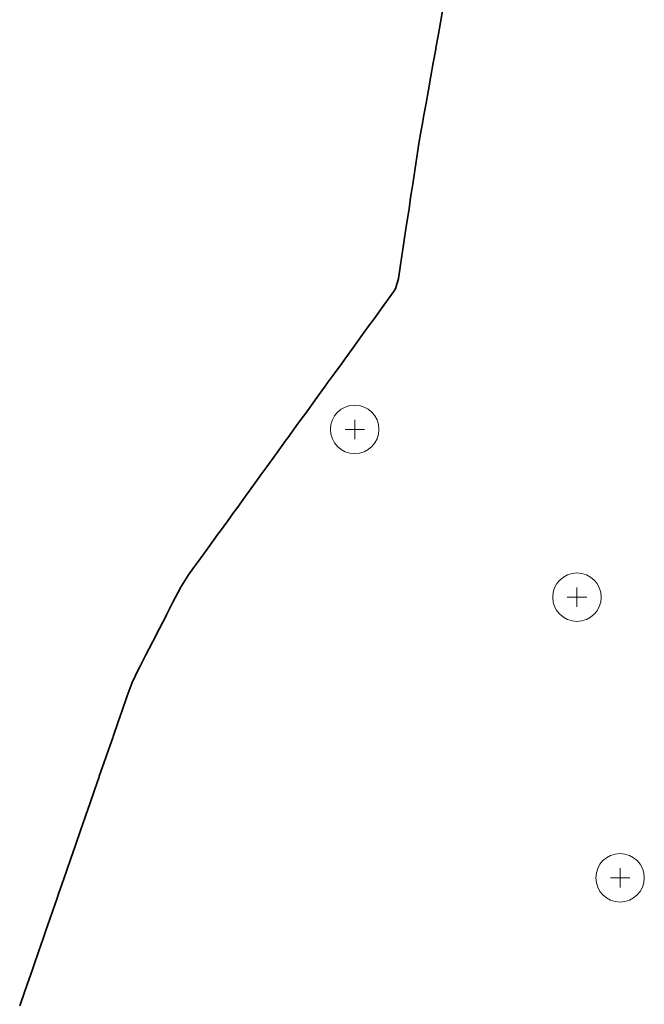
# Model space of a CAD drawing. Header units: metres. Extents: x -6552 to -6384, y 5654608 to 5654799.
# Tile 42 of 68: x -6494 to -6483, y 5654717 to 5654736. Entities that reach past the tile are written whole.
import ezdxf

# ---------------------------------------------------------------- set-up
doc = ezdxf.new("R2010")
doc.units = ezdxf.units.M
doc.header["$LTSCALE"] = 0.5
doc.layers.add('V-TOPO-MAJR', color=34, linetype='Continuous', lineweight=35)
doc.layers.add('V-VEG-TREE', color=94, linetype='Continuous', lineweight=18)

# ---------------------------------------------------------------- blocks, each defined once
blk = doc.blocks.new('VEG-TREE-DECID')
at = {"color": 0, "lineweight": -2}
for p, q in [((-0.6, 0), (0.6, 0)), ((0, -0.6), (0, 0.6))]:
    blk.add_line(p, q, dxfattribs=at)
blk.add_circle((0, 0), 1.5, dxfattribs=at)

msp = doc.modelspace()

# ---------------------------------------------------------------- linework, layer by layer
at = {"layer": 'V-TOPO-MAJR'}
msp.add_lwpolyline([(-6486.497, 5654735.875), (-6486.541, 5654735.625), (-6486.585, 5654735.375), (-6486.625, 5654735.152), (-6486.63, 5654735.125), (-6486.675, 5654734.875), (-6486.719, 5654734.625), (-6486.763, 5654734.375), (-6486.808, 5654734.125), (-6486.853, 5654733.875), (-6486.875, 5654733.75), (-6486.897, 5654733.625), (-6486.942, 5654733.375), (-6486.982, 5654733.125), (-6487.019, 5654732.875), (-6487.056, 5654732.625), (-6487.095, 5654732.375), (-6487.125, 5654732.168), (-6487.131, 5654732.125), (-6487.169, 5654731.875), (-6487.207, 5654731.625), (-6487.244, 5654731.375), (-6487.281, 5654731.125), (-6487.319, 5654730.875), (-6487.375, 5654730.681), (-6487.41, 5654730.625), (-6487.593, 5654730.375), (-6487.625, 5654730.331), (-6487.773, 5654730.125), (-6487.875, 5654729.986), (-6487.955, 5654729.875), (-6488.125, 5654729.639), (-6488.136, 5654729.625), (-6488.319, 5654729.375), (-6488.375, 5654729.297), (-6488.498, 5654729.125), (-6488.625, 5654728.952), (-6488.681, 5654728.875), (-6488.861, 5654728.625), (-6488.875, 5654728.606), (-6489.042, 5654728.375), (-6489.125, 5654728.26), (-6489.224, 5654728.125), (-6489.375, 5654727.914), (-6489.403, 5654727.875), (-6489.586, 5654727.625), (-6489.625, 5654727.572), (-6489.767, 5654727.375), (-6489.875, 5654727.226), (-6489.949, 5654727.125), (-6490.125, 5654726.88), (-6490.129, 5654726.875), (-6490.312, 5654726.625), (-6490.375, 5654726.537), (-6490.491, 5654726.375), (-6490.625, 5654726.192), (-6490.674, 5654726.125), (-6490.854, 5654725.875), (-6490.875, 5654725.846), (-6491.035, 5654725.625), (-6491.125, 5654725.5), (-6491.217, 5654725.375), (-6491.372, 5654725.125), (-6491.375, 5654725.118), (-6491.502, 5654724.875), (-6491.625, 5654724.632), (-6491.628, 5654724.625), (-6491.759, 5654724.375), (-6491.875, 5654724.145), (-6491.885, 5654724.125), (-6492.015, 5654723.875), (-6492.125, 5654723.664), (-6492.146, 5654723.625), (-6492.263, 5654723.375), (-6492.357, 5654723.125), (-6492.375, 5654723.073), (-6492.444, 5654722.875), (-6492.53, 5654722.625), (-6492.616, 5654722.375), (-6492.625, 5654722.349), (-6492.703, 5654722.125), (-6492.791, 5654721.875), (-6492.875, 5654721.634), (-6492.878, 5654721.625), (-6492.965, 5654721.375), (-6493.052, 5654721.125), (-6493.125, 5654720.911), (-6493.137, 5654720.875), (-6493.224, 5654720.625), (-6493.312, 5654720.375), (-6493.375, 5654720.194), (-6493.399, 5654720.125), (-6493.486, 5654719.875), (-6493.571, 5654719.625), (-6493.625, 5654719.47), (-6493.658, 5654719.375), (-6493.745, 5654719.125), (-6493.833, 5654718.875), (-6493.875, 5654718.754), (-6493.92, 5654718.625), (-6494.006, 5654718.375), (-6494.092, 5654718.125), (-6494.125, 5654718.03), (-6494.179, 5654717.875), (-6494.267, 5654717.625), (-6494.354, 5654717.375)], dxfattribs=at)

# ---------------------------------------------------------------- block references
at = {"layer": 'V-VEG-TREE', "xscale": 0.3, "yscale": 0.3}
for p in [(-6488.133, 5654728.072), (-6484.006, 5654724.958), (-6483.206, 5654719.75)]:
    msp.add_blockref('VEG-TREE-DECID', p, dxfattribs=at)

doc.saveas('drawing.dxf')
